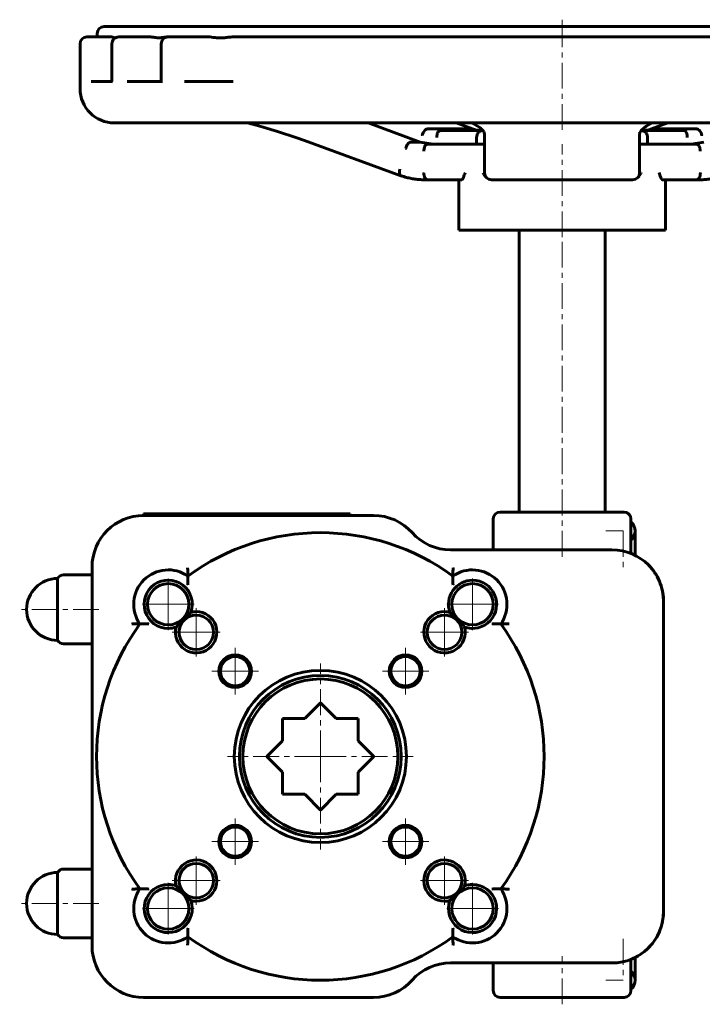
# Model space of a CAD drawing. Header units: millimetres. Extents: x -150 to 148, y -143 to 143.
# Tile 1 of 2: x -150 to 48, y -143 to 143. Entities that reach past the tile are written whole.
import ezdxf

# ---------------------------------------------------------------- set-up
doc = ezdxf.new("R2010")
doc.units = ezdxf.units.MM
doc.linetypes.add('K5LT_AXLED', pattern=[12, 7.5, -1.5, 1.5, -1.5])
doc.linetypes.add('K5LT_BASIC', pattern=[0])
doc.layers.add('Системный слой (1)', color=7, linetype='Continuous', true_color=0x6c6c6c)

# ---------------------------------------------------------------- blocks, each defined once
blk = doc.blocks.new('U1')
at = {"layer": 'Системный слой (1)', "color": 143, "linetype": 'K5LT_BASIC', "lineweight": 60, "true_color": 0x33acca}
for p, q in [((43.18, 110.82), (43.17, 110.82)), ((43.17, 110.82), (43.17, 110.82)), ((43.19, 110.82), (43.18, 110.82)), ((43.31, 110.79), (43.19, 110.82)), ((43.43, 110.74), (43.31, 110.79)), ((43.49, 110.71), (43.43, 110.74)), ((43.52, 110.69), (43.49, 110.71)), ((43.53, 110.68), (43.52, 110.69)), ((43.54, 110.67), (43.53, 110.68)), ((43.66, 110.54), (43.54, 110.67)), ((43.77, 110.4), (43.66, 110.54)), ((43.81, 110.32), (43.77, 110.4)), ((43.84, 110.28), (43.81, 110.32)), ((43.85, 110.26), (43.84, 110.28)), ((43.85, 110.25), (43.85, 110.26)), ((43.94, 110.04), (43.85, 110.25)), ((44.01, 109.82), (43.94, 110.04)), ((44.04, 109.71), (44.01, 109.82)), ((44.05, 109.65), (44.04, 109.71)), ((44.06, 109.62), (44.05, 109.65)), ((44.06, 109.61), (44.06, 109.62)), ((44.1, 109.36), (44.06, 109.61)), ((44.12, 109.1), (44.1, 109.36)), ((44.13, 108.96), (44.12, 109.1)), ((44.13, 108.9), (44.13, 108.96)), ((44.13, 108.86), (44.13, 108.9)), ((44.13, 108.84), (44.13, 108.86)), ((44.13, 108.82), (44.13, 108.84)), ((44.13, 108.84), (44.13, 108.84))]:
    blk.add_line(p, q, dxfattribs=at)
blk = doc.blocks.new('U2')
at = {"layer": 'Системный слой (1)', "color": 143, "linetype": 'K5LT_BASIC', "lineweight": 60, "true_color": 0x33acca}
for p, q in [((-17.06, 108.82), (-16.94, 109.51)), ((-16.94, 109.52), (-16.93, 109.55)), ((-16.94, 109.51), (-16.94, 109.52)), ((-16.93, 109.55), (-16.91, 109.6)), ((-16.91, 109.6), (-16.86, 109.7)), ((-16.86, 109.7), (-16.76, 109.9)), ((-16.76, 109.9), (-16.6, 110.12)), ((-16.6, 110.12), (-16.59, 110.13)), ((-16.59, 110.13), (-16.58, 110.15)), ((-16.58, 110.15), (-16.54, 110.2)), ((-16.54, 110.2), (-16.46, 110.28)), ((-16.46, 110.28), (-16.28, 110.43)), ((-16.28, 110.43), (-16.04, 110.59)), ((-16.04, 110.59), (-16.03, 110.6)), ((-16.03, 110.6), (-16.01, 110.61)), ((-16.01, 110.61), (-15.97, 110.63)), ((-15.97, 110.63), (-15.88, 110.67)), ((-15.88, 110.67), (-15.7, 110.74)), ((-15.7, 110.74), (-15.62, 110.76)), ((-15.62, 110.76), (-15.61, 110.76)), ((-15.61, 110.76), (-15.59, 110.77)), ((-15.59, 110.77), (-15.56, 110.77)), ((-15.56, 110.77), (-15.49, 110.79)), ((-15.49, 110.79), (-15.35, 110.81)), ((-15.35, 110.81), (-15.22, 110.82))]:
    blk.add_line(p, q, dxfattribs=at)
blk = doc.blocks.new('U3')
at = {"layer": 'Системный слой (1)', "color": 143, "linetype": 'K5LT_BASIC', "lineweight": 60, "true_color": 0x33acca}
for p, q in [((46.93, 106.82), (46.92, 106.82)), ((46.92, 106.82), (46.92, 106.82)), ((46.94, 106.82), (46.93, 106.82)), ((47.06, 106.79), (46.94, 106.82)), ((47.18, 106.74), (47.06, 106.79)), ((47.24, 106.71), (47.18, 106.74)), ((47.27, 106.69), (47.24, 106.71)), ((47.28, 106.68), (47.27, 106.69)), ((47.29, 106.67), (47.28, 106.68)), ((47.42, 106.54), (47.29, 106.67)), ((47.52, 106.4), (47.42, 106.54)), ((47.57, 106.32), (47.52, 106.4)), ((47.59, 106.28), (47.57, 106.32)), ((47.6, 106.26), (47.59, 106.28)), ((47.61, 106.25), (47.6, 106.26)), ((47.7, 106.04), (47.61, 106.25)), ((47.76, 105.82), (47.7, 106.04)), ((47.79, 105.71), (47.76, 105.82)), ((47.81, 105.65), (47.79, 105.71)), ((47.81, 105.62), (47.81, 105.65)), ((47.81, 105.61), (47.81, 105.62)), ((47.85, 105.36), (47.81, 105.61)), ((47.88, 105.1), (47.85, 105.36)), ((47.88, 104.96), (47.88, 105.1)), ((47.88, 104.9), (47.88, 104.96)), ((47.88, 104.86), (47.88, 104.9)), ((47.88, 104.84), (47.88, 104.86)), ((47.88, 104.82), (47.88, 104.84)), ((47.88, 104.84), (47.88, 104.84))]:
    blk.add_line(p, q, dxfattribs=at)
blk = doc.blocks.new('U4')
at = {"layer": 'Системный слой (1)', "color": 143, "linetype": 'K5LT_BASIC', "lineweight": 60, "true_color": 0x33acca}
for p, q in [((-15.08, 98.31), (-15.2, 98.5)), ((-15.2, 98.5), (-15.2, 98.5)), ((-14.92, 98.05), (-15.08, 98.31)), ((-14.77, 97.84), (-14.92, 98.05)), ((-14.63, 97.65), (-14.77, 97.84)), ((-14.46, 97.43), (-14.63, 97.65)), ((-14.37, 97.31), (-14.46, 97.43)), ((-14.32, 97.26), (-14.37, 97.31)), ((-14.29, 97.23), (-14.32, 97.26)), ((-14.28, 97.22), (-14.29, 97.23)), ((-14.23, 97.17), (-14.28, 97.22))]:
    blk.add_line(p, q, dxfattribs=at)
blk = doc.blocks.new('U5')
at = {"layer": 'Системный слой (1)', "color": 143, "linetype": 'K5LT_BASIC', "lineweight": 60, "true_color": 0x33acca}
for p, q in [((29.97, 97.4), (29.79, 97.21)), ((30.12, 97.59), (29.97, 97.4)), ((30.27, 97.8), (30.12, 97.59)), ((30.48, 98.1), (30.27, 97.8)), ((30.61, 98.31), (30.48, 98.1)), ((30.68, 98.41), (30.61, 98.31)), ((30.7, 98.46), (30.68, 98.41)), ((30.72, 98.48), (30.7, 98.46)), ((30.73, 98.5), (30.72, 98.49)), ((30.72, 98.49), (30.72, 98.48)), ((29.78, 97.19), (29.76, 97.17)), ((29.79, 97.21), (29.78, 97.19))]:
    blk.add_line(p, q, dxfattribs=at)
blk = doc.blocks.new('U6')
at = {"layer": 'Системный слой (1)', "color": 143, "linetype": 'K5LT_BASIC', "lineweight": 60, "true_color": 0x33acca}
for p, q in [((-39.47, 99.03), (-39.49, 98.79)), ((-39.49, 98.79), (-39.49, 98.78)), ((-39.49, 98.78), (-39.49, 98.75)), ((-39.49, 98.75), (-39.49, 98.69)), ((-39.49, 98.69), (-39.49, 98.58)), ((-39.49, 98.58), (-39.47, 98.38)), ((-39.43, 99.28), (-39.47, 99.03)), ((-39.47, 98.38), (-39.43, 98.18)), ((-39.4, 99.41), (-39.43, 99.28)), ((-39.43, 98.18), (-39.42, 98.17)), ((-39.42, 98.17), (-39.42, 98.15)), ((-39.42, 98.15), (-39.41, 98.11)), ((-39.41, 98.11), (-39.38, 98.03)), ((-39.39, 99.47), (-39.4, 99.41)), ((-39.38, 99.5), (-39.39, 99.47)), ((-39.37, 99.52), (-39.38, 99.5)), ((-39.38, 98.03), (-39.31, 97.9)), ((-39.37, 99.55), (-39.37, 99.53)), ((-39.37, 99.53), (-39.37, 99.52)), ((-39.31, 97.9), (-39.21, 97.78)), ((-39.21, 97.78), (-39.21, 97.77)), ((-39.21, 97.77), (-39.2, 97.76)), ((-39.2, 97.76), (-39.18, 97.75)), ((-39.18, 97.75), (-39.14, 97.72)), ((-39.14, 97.72), (-39.06, 97.67)), ((-39.06, 97.67), (-39.04, 97.66)), ((-39.04, 97.66), (-39.02, 97.66))]:
    blk.add_line(p, q, dxfattribs=at)
blk = doc.blocks.new('U7')
at = {"layer": 'Системный слой (1)', "color": 143, "linetype": 'K5LT_BASIC', "lineweight": 60, "true_color": 0x33acca}
for p, q in [((-18.41, 113), (-16.12, 111.65)), ((-16.12, 111.65), (-14.97, 110.48)), ((-14.97, 110.48), (-14.74, 109.78)), ((-14.74, 109.78), (-14.74, 109.78))]:
    blk.add_line(p, q, dxfattribs=at)
blk = doc.blocks.new('U8')
at = {"layer": 'Системный слой (1)', "color": 143, "linetype": 'K5LT_BASIC', "lineweight": 60, "true_color": 0x33acca}
for p, q in [((-83.43, 113), (-83.33, 112.97)), ((-83.33, 112.97), (-83.28, 112.96)), ((-83.28, 112.96), (-83.26, 112.95)), ((-83.26, 112.95), (-83.25, 112.95)), ((-83.25, 112.95), (-83.22, 112.94)), ((-83.22, 112.94), (-83.2, 112.94)), ((-83.2, 112.94), (-83.18, 112.93)), ((-83.18, 112.93), (-83.15, 112.93)), ((-83.15, 112.93), (-83.14, 112.92)), ((-83.14, 112.92), (-83.12, 112.92)), ((-83.12, 112.92), (-83.09, 112.91)), ((-83.09, 112.91), (-83.03, 112.89)), ((-83.03, 112.89), (-82.9, 112.86)), ((-82.9, 112.86), (-82.64, 112.79)), ((-82.64, 112.79), (-82.12, 112.65)), ((-82.12, 112.65), (-81.08, 112.37)), ((-81.08, 112.37), (-79.01, 111.79)), ((-79.01, 111.79), (-74.92, 110.57)), ((-74.92, 110.57), (-69.54, 108.81)), ((-69.54, 108.81), (-67, 107.9))]:
    blk.add_line(p, q, dxfattribs=at)
blk = doc.blocks.new('U9')
at = {"layer": 'Системный слой (1)', "color": 143, "linetype": 'K5LT_BASIC', "lineweight": 60, "true_color": 0x33acca}
for p, q in [((-123.08, 138), (-122.82, 137.96)), ((-122.82, 137.96), (-122.81, 137.96)), ((-122.81, 137.96), (-122.8, 137.96)), ((-122.8, 137.96), (-122.78, 137.95)), ((-122.78, 137.95), (-122.74, 137.94)), ((-122.74, 137.94), (-122.66, 137.92)), ((-122.66, 137.92), (-122.49, 137.86)), ((-122.49, 137.86), (-122.4, 137.82)), ((-122.4, 137.82), (-122.32, 137.79)), ((-122.32, 137.79), (-122.24, 137.77)), ((-122.24, 137.77), (-122.14, 137.73)), ((-122.14, 137.73), (-122.05, 137.7)), ((-122.05, 137.7), (-122.05, 137.7)), ((-122.05, 137.7), (-122.04, 137.7)), ((-122.04, 137.7), (-122.04, 137.7)), ((-122.04, 137.7), (-122.04, 137.7)), ((-122.04, 137.7), (-122.04, 137.7))]:
    blk.add_line(p, q, dxfattribs=at)
blk = doc.blocks.new('U10')
at = {"layer": 'Системный слой (1)', "color": 143, "linetype": 'K5LT_BASIC', "lineweight": 60, "true_color": 0x33acca}
for p, q in [((-17.43, 111.04), (-18.23, 111.26)), ((-16.61, 110.9), (-17.43, 111.04)), ((-15.79, 110.82), (-16.61, 110.9))]:
    blk.add_line(p, q, dxfattribs=at)
blk = doc.blocks.new('U11')
at = {"layer": 'Системный слой (1)', "color": 143, "linetype": 'K5LT_BASIC', "lineweight": 60, "true_color": 0x33acca}
for p, q in [((32.14, 110.9), (31.32, 110.82)), ((32.96, 111.04), (32.14, 110.9)), ((33.76, 111.26), (32.96, 111.04))]:
    blk.add_line(p, q, dxfattribs=at)
blk = doc.blocks.new('U12')
at = {"layer": 'Системный слой (1)', "color": 143, "linetype": 'K5LT_BASIC', "lineweight": 60, "true_color": 0x33acca}
for p, q in [((30.75, 110.82), (31.16, 110.76)), ((31.16, 110.76), (31.17, 110.75)), ((31.17, 110.75), (31.18, 110.75)), ((31.18, 110.75), (31.22, 110.74)), ((31.22, 110.74), (31.29, 110.72)), ((31.29, 110.72), (31.42, 110.67)), ((31.42, 110.67), (31.58, 110.59)), ((31.58, 110.59), (31.59, 110.58)), ((31.59, 110.58), (31.61, 110.57)), ((31.61, 110.57), (31.66, 110.54)), ((31.66, 110.54), (31.74, 110.49)), ((31.74, 110.49), (31.89, 110.37)), ((31.89, 110.37), (32.14, 110.11)), ((32.14, 110.11), (32.15, 110.1)), ((32.15, 110.1), (32.17, 110.07)), ((32.17, 110.07), (32.2, 110.03)), ((32.2, 110.03), (32.27, 109.93)), ((32.27, 109.93), (32.39, 109.71)), ((32.39, 109.71), (32.47, 109.49)), ((32.47, 109.49), (32.48, 109.48)), ((32.48, 109.48), (32.49, 109.45)), ((32.49, 109.45), (32.5, 109.4)), ((32.5, 109.4), (32.53, 109.28)), ((32.53, 109.28), (32.57, 109.05)), ((32.57, 109.05), (32.58, 108.82))]:
    blk.add_line(p, q, dxfattribs=at)
blk = doc.blocks.new('U13')
at = {"layer": 'Системный слой (1)', "color": 143, "linetype": 'K5LT_BASIC', "lineweight": 60, "true_color": 0x33acca}
for p, q in [((-32.23, 105.85), (-32.29, 105.59)), ((-32.16, 106.06), (-32.23, 105.85)), ((-32.12, 106.15), (-32.16, 106.06)), ((-32.1, 106.2), (-32.12, 106.15)), ((-32.09, 106.22), (-32.1, 106.2)), ((-32.08, 106.23), (-32.09, 106.22)), ((-31.97, 106.43), (-32.08, 106.23)), ((-31.87, 106.56), (-31.97, 106.43)), ((-31.82, 106.62), (-31.87, 106.56)), ((-31.79, 106.65), (-31.82, 106.62)), ((-31.77, 106.66), (-31.79, 106.65)), ((-31.41, 106.82), (-31.77, 106.66)), ((-31.77, 106.66), (-31.77, 106.66)), ((-31.4, 106.82), (-31.41, 106.82)), ((-31.39, 106.82), (-31.4, 106.82)), ((-31.39, 106.82), (-31.39, 106.82)), ((-32.35, 105.11), (-32.36, 104.83)), ((-32.36, 104.83), (-32.36, 104.82)), ((-32.36, 104.82), (-32.36, 104.82)), ((-32.33, 105.36), (-32.35, 105.11)), ((-32.31, 105.49), (-32.33, 105.36)), ((-32.3, 105.55), (-32.31, 105.49)), ((-32.29, 105.58), (-32.3, 105.55)), ((-32.29, 105.59), (-32.29, 105.58))]:
    blk.add_line(p, q, dxfattribs=at)
blk = doc.blocks.new('U15')
at = {"layer": 'Системный слой (1)', "color": 143, "linetype": 'K5LT_BASIC', "lineweight": 60, "true_color": 0x33acca}
for q in [(-14.74, 109.78), (-14.74, 99.55)]:
    blk.add_line((-14.74, 109.78), q, dxfattribs=at)
blk = doc.blocks.new('U16')
at = {"layer": 'Системный слой (1)', "color": 143, "linetype": 'K5LT_BASIC', "lineweight": 60, "true_color": 0x33acca}
for p, q in [((-28.59, 109.11), (-28.6, 108.83)), ((-28.6, 108.83), (-28.6, 108.82)), ((-28.6, 108.82), (-28.6, 108.82)), ((-28.57, 109.36), (-28.59, 109.11)), ((-28.55, 109.49), (-28.57, 109.36)), ((-28.54, 109.55), (-28.55, 109.49)), ((-28.53, 109.59), (-28.54, 109.58)), ((-28.54, 109.58), (-28.54, 109.55)), ((-28.47, 109.85), (-28.53, 109.59)), ((-28.41, 110.06), (-28.47, 109.85)), ((-28.37, 110.15), (-28.41, 110.06)), ((-28.35, 110.2), (-28.37, 110.15)), ((-28.34, 110.22), (-28.35, 110.2)), ((-28.33, 110.23), (-28.34, 110.22)), ((-28.22, 110.43), (-28.33, 110.23)), ((-28.12, 110.56), (-28.22, 110.43)), ((-28.06, 110.62), (-28.12, 110.56)), ((-28.04, 110.65), (-28.06, 110.62)), ((-28.02, 110.66), (-28.04, 110.65)), ((-27.66, 110.82), (-28.02, 110.66)), ((-28.02, 110.66), (-28.02, 110.66)), ((-27.65, 110.82), (-27.66, 110.82)), ((-27.66, 110.82), (-27.66, 110.82)), ((-27.64, 110.82), (-27.65, 110.82))]:
    blk.add_line(p, q, dxfattribs=at)
blk = doc.blocks.new('U17')
at = {"layer": 'Системный слой (1)', "color": 143, "linetype": 'K5LT_BASIC', "lineweight": 60, "true_color": 0x33acca}
for p, q in [((30.71, 110.77), (32.17, 112.03)), ((32.17, 112.03), (33.93, 113)), ((30.26, 109.81), (30.27, 109.83)), ((30.26, 109.8), (30.26, 109.81)), ((30.26, 109.79), (30.26, 109.8)), ((30.26, 109.78), (30.26, 109.79)), ((30.26, 109.79), (30.26, 109.79)), ((30.26, 109.78), (30.26, 109.78)), ((30.27, 109.87), (30.28, 109.96)), ((30.27, 109.83), (30.27, 109.87)), ((30.28, 109.96), (30.35, 110.17)), ((30.35, 110.17), (30.71, 110.77))]:
    blk.add_line(p, q, dxfattribs=at)
blk = doc.blocks.new('U19')
at = {"layer": 'Системный слой (1)', "color": 143, "linetype": 'K5LT_BASIC', "lineweight": 60, "true_color": 0x33acca}
for start, end in [(67.5743, 68.3722), (17.6178, 29.1332), (0, 9.1867)]:
    blk.add_arc((22.24, -26), 15, start, end, dxfattribs=at)
blk = doc.blocks.new('U20')
at = {"layer": 'Системный слой (1)', "color": 143, "linetype": 'K5LT_BASIC', "lineweight": 60, "true_color": 0x33acca}
for p, q in [((-10.24, -141), (7.76, -141)), ((7.76, -141), (25.76, -141))]:
    blk.add_line(p, q, dxfattribs=at)
blk = doc.blocks.new('U21')
at = {"layer": 'Системный слой (1)', "color": 30, "linetype": 'K5LT_AXLED', "lineweight": 18, "true_color": 0xff8000}
for q in [(-106.63, -107.19), (-114.63, -115.19), (-98.63, -115.19), (-106.63, -123.19)]:
    blk.add_line((-106.63, -115.19), q, dxfattribs=at)
blk = doc.blocks.new('U22')
at = {"layer": 'Системный слой (1)', "color": 30, "linetype": 'K5LT_AXLED', "lineweight": 18, "true_color": 0xff8000}
for q in [(-106.63, -18.81), (-114.63, -26.81), (-98.63, -26.81), (-106.63, -34.81)]:
    blk.add_line((-106.63, -26.81), q, dxfattribs=at)
blk = doc.blocks.new('U23')
at = {"layer": 'Системный слой (1)', "color": 30, "linetype": 'K5LT_AXLED', "lineweight": 18, "true_color": 0xff8000}
for q in [(-98.5, -100.06), (-105.5, -107.06), (-91.5, -107.06), (-98.5, -114.06)]:
    blk.add_line((-98.5, -107.06), q, dxfattribs=at)
blk = doc.blocks.new('U24')
at = {"layer": 'Системный слой (1)', "color": 30, "linetype": 'K5LT_AXLED', "lineweight": 18, "true_color": 0xff8000}
for q in [(-98.5, -27.94), (-105.5, -34.94), (-91.5, -34.94), (-98.5, -41.94)]:
    blk.add_line((-98.5, -34.94), q, dxfattribs=at)
blk = doc.blocks.new('U25')
at = {"layer": 'Системный слой (1)', "color": 30, "linetype": 'K5LT_AXLED', "lineweight": 18, "true_color": 0xff8000}
for q in [(-87.19, -89), (-93.94, -95.75), (-80.44, -95.75), (-87.19, -102.5)]:
    blk.add_line((-87.19, -95.75), q, dxfattribs=at)
blk = doc.blocks.new('U26')
at = {"layer": 'Системный слой (1)', "color": 30, "linetype": 'K5LT_AXLED', "lineweight": 18, "true_color": 0xff8000}
for q in [(-87.19, -39.5), (-93.94, -46.25), (-80.44, -46.25), (-87.19, -53)]:
    blk.add_line((-87.19, -46.25), q, dxfattribs=at)
blk = doc.blocks.new('U27')
at = {"layer": 'Системный слой (1)', "color": 30, "linetype": 'K5LT_AXLED', "lineweight": 18, "true_color": 0xff8000}
for q in [(-62.44, -44), (-89.44, -71), (-35.44, -71), (-62.44, -98)]:
    blk.add_line((-62.44, -71), q, dxfattribs=at)
blk = doc.blocks.new('U28')
at = {"layer": 'Системный слой (1)', "color": 30, "linetype": 'K5LT_AXLED', "lineweight": 18, "true_color": 0xff8000}
for q in [(-37.69, -89), (-44.44, -95.75), (-30.94, -95.75), (-37.69, -102.5)]:
    blk.add_line((-37.69, -95.75), q, dxfattribs=at)
blk = doc.blocks.new('U29')
at = {"layer": 'Системный слой (1)', "color": 30, "linetype": 'K5LT_AXLED', "lineweight": 18, "true_color": 0xff8000}
for q in [(-37.69, -39.5), (-44.44, -46.25), (-30.94, -46.25), (-37.69, -53)]:
    blk.add_line((-37.69, -46.25), q, dxfattribs=at)
blk = doc.blocks.new('U30')
at = {"layer": 'Системный слой (1)', "color": 30, "linetype": 'K5LT_AXLED', "lineweight": 18, "true_color": 0xff8000}
for q in [(-26.38, -100.06), (-33.38, -107.06), (-19.38, -107.06), (-26.38, -114.06)]:
    blk.add_line((-26.38, -107.06), q, dxfattribs=at)
blk = doc.blocks.new('U31')
at = {"layer": 'Системный слой (1)', "color": 30, "linetype": 'K5LT_AXLED', "lineweight": 18, "true_color": 0xff8000}
for q in [(-26.38, -27.94), (-33.38, -34.94), (-19.38, -34.94), (-26.38, -41.94)]:
    blk.add_line((-26.38, -34.94), q, dxfattribs=at)
blk = doc.blocks.new('U32')
at = {"layer": 'Системный слой (1)', "color": 30, "linetype": 'K5LT_AXLED', "lineweight": 18, "true_color": 0xff8000}
for q in [(-18.24, -107.19), (-26.24, -115.19), (-10.24, -115.19), (-18.24, -123.19)]:
    blk.add_line((-18.24, -115.19), q, dxfattribs=at)
blk = doc.blocks.new('U33')
at = {"layer": 'Системный слой (1)', "color": 30, "linetype": 'K5LT_AXLED', "lineweight": 18, "true_color": 0xff8000}
for q in [(-18.24, -18.81), (-26.24, -26.81), (-10.24, -26.81), (-18.24, -34.81)]:
    blk.add_line((-18.24, -26.81), q, dxfattribs=at)

msp = doc.modelspace()

# ---------------------------------------------------------------- linework, layer by layer
at = {"layer": 'Системный слой (1)', "color": 30, "linetype": 'K5LT_AXLED', "lineweight": 18, "true_color": 0xff8000}
for p, q in [((7.76, 136), (7.76, 143)), ((7.76, 111), (7.76, 138)), ((7.76, 79.82), (7.76, 106.82)), ((7.76, -13), (7.76, 83.82)), ((20.5, -5.5), (25.46, -5.5)), ((25.46, -5.5), (25.46, -17.5)), ((-126.76, -28.29), (-149.76, -28.29)), ((-126.76, -113.71), (-149.76, -113.71)), ((25.46, -124), (25.46, -136)), ((7.76, -143), (7.76, -129)), ((25.46, -136), (20.5, -136))]:
    msp.add_line(p, q, dxfattribs=at)
at = {"layer": 'Системный слой (1)', "color": 143, "linetype": 'K5LT_BASIC', "lineweight": 60, "true_color": 0x33acca}
for p, q in [((140.76, 141), (-125.24, 141)), ((-104.43, 141), (-104.29, 141)), ((-104.29, 141), (-102.93, 141)), ((-102.93, 141), (-101.72, 141)), ((-99.66, 141), (-99.63, 141)), ((-127.05, 138), (-130.24, 138)), ((-127.24, 138), (-127.24, 139)), ((-123.08, 138), (-127.05, 138)), ((-116.72, 138), (-120.99, 138)), ((-111.92, 138), (-116.72, 138)), ((-106.67, 138), (-106.74, 138)), ((-100.34, 138), (-106.67, 138)), ((-95.09, 138), (-100.34, 138)), ((-86.44, 138), (-87.68, 138)), ((100.71, 138), (-86.44, 138)), ((-132.24, 123), (-132.24, 136)), ((-122.99, 136), (-122.99, 125)), ((-108.67, 136), (-108.67, 125)), ((-122.85, 125), (-129, 125)), ((-108.33, 125), (-118.53, 125)), ((-87.8, 125), (-101.91, 125)), ((-122.24, 113), (137.76, 113)), ((-33.42, 107.46), (-48.54, 113)), ((-18.22, 111.25), (-23, 113)), ((33.75, 111.25), (38.52, 113)), ((-31.37, 111.28), (-18.37, 111.28)), ((-15.22, 110.82), (-27.64, 110.82)), ((-17.06, 106.82), (-17.06, 108.82)), ((30.26, 99.55), (30.26, 109.78)), ((43.17, 110.82), (30.75, 110.82)), ((32.58, 108.82), (32.58, 106.82)), ((33.9, 111.28), (46.9, 111.28)), ((-39.04, 97.66), (-67, 107.9)), ((-36.17, 107.46), (-33.42, 107.46)), ((-29.8, 106.82), (-33.42, 107.46)), ((-20.31, 106.82), (-31.39, 106.82)), ((-18.55, 106.82), (-20.31, 106.82)), ((-14.74, 106.82), (-18.55, 106.82)), ((34.08, 106.82), (30.26, 106.82)), ((35.84, 106.82), (34.08, 106.82)), ((46.92, 106.82), (35.84, 106.82)), ((45.33, 106.82), (48.95, 107.46)), ((-14.74, 104.82), (-14.74, 104.8)), ((-14.74, 99.55), (-14.74, 98.5)), ((30.26, 98.5), (30.26, 99.55)), ((-31.97, 96.5), (-22.24, 96.5)), ((-31.39, 96.5), (-21.45, 96.5)), ((-22.24, 81.82), (-22.24, 96.5)), ((28.26, 96.5), (-12.74, 96.5)), ((36.98, 96.5), (46.92, 96.5)), ((37.76, 81.82), (37.76, 96.5)), ((37.76, 96.5), (47.5, 96.5)), ((-22.24, 81.82), (37.76, 81.82)), ((-4.74, 0), (-4.74, 81.82)), ((-4.74, 81.82), (20.26, 81.82)), ((20.26, 0), (20.26, 81.82)), ((-113.76, -0.5), (-53.76, -0.5)), ((-113.76, -1), (-113.76, -0.5)), ((-46.98, -1), (-113.76, -1)), ((-53.76, -1), (-53.76, -0.5)), ((-12.24, -11), (-12.24, -2)), ((25.76, 0), (-10.24, 0)), ((27.76, -12.06), (27.76, -2)), ((28.96, -5.5), (28.96, -12.59)), ((7.76, -11), (-24.62, -11)), ((22.24, -11), (7.76, -11)), ((-128.76, -16), (-128.76, -126)), ((-138.76, -19.29), (-138.76, -37.29)), ((-128.76, -18.29), (-137.03, -18.29)), ((37.24, -116), (37.24, -26)), ((-128.76, -38.29), (-137.03, -38.29)), ((-62.44, -55.44), (-66.99, -60)), ((-57.88, -60), (-62.44, -55.44)), ((-73.44, -60), (-73.44, -66.44)), ((-66.99, -60), (-73.44, -60)), ((-51.44, -60), (-57.88, -60)), ((-51.44, -66.44), (-51.44, -60)), ((-73.44, -66.44), (-77.99, -71)), ((-46.88, -71), (-51.44, -66.44)), ((-77.99, -71), (-73.44, -75.56)), ((-51.44, -75.56), (-46.88, -71)), ((-73.44, -75.56), (-73.44, -82)), ((-51.44, -82), (-51.44, -75.56)), ((-73.44, -82), (-66.99, -82)), ((-66.99, -82), (-62.44, -86.56)), ((-62.44, -86.56), (-57.88, -82)), ((-57.88, -82), (-51.44, -82)), ((-138.76, -104.71), (-138.76, -122.71)), ((-128.76, -103.71), (-137.03, -103.71)), ((-128.76, -123.71), (-137.03, -123.71)), ((-24.62, -131), (7.76, -131)), ((-12.24, -139), (-12.24, -131)), ((7.76, -131), (22.24, -131)), ((27.76, -139), (27.76, -129.94)), ((28.96, -129.41), (28.96, -136)), ((-113.76, -141), (-46.98, -141)), ((-1.29, -141), (7.76, -141))]:
    msp.add_line(p, q, dxfattribs=at)
for centre, radius in [((-98.5, -34.94), 5), ((-26.38, -34.94), 5), ((-87.19, -46.25), 4.75), ((-87.19, -46.25), 4.25), ((-37.69, -46.25), 4.75), ((-37.69, -46.25), 4.25), ((-62.44, -71), 25), ((-62.44, -71), 22.5), ((-87.19, -95.75), 4.75), ((-87.19, -95.75), 4.25), ((-37.69, -95.75), 4.75), ((-37.69, -95.75), 4.25), ((-106.63, -115.19), 6)]:
    msp.add_circle(centre, radius, dxfattribs=at)
for centre, radius, start, end in [((-125.24, 139), 2, 90, 180), ((-130.24, 136), 2, 90, 180), ((-120.99, 136), 2, 90, 180.0031), ((-106.67, 136), 2, 90, 180), ((-122.24, 123), 10, 180, 270), ((-12.74, 98.5), 2, 180, 270), ((28.26, 98.5), 2, 270, 0), ((-113.76, -16), 15, 90, 180), ((-46.98, -16), 15, 41.8103, 90), ((-10.24, -2), 2, 90, 180), ((25.76, -2), 2, 0, 90), ((25.46, -5.5), 3.5, 0, 48.9073), ((25.46, -5.5), 3.5, 311.0927, 0), ((-62.44, -71), 65, 53.7122, 126.2878), ((-24.62, 4), 15, 221.8103, 270), ((22.24, -26), 15, 0, 90), ((-106.63, -26.81), 10, 55.0787, 214.9213), ((-18.24, -26.81), 10, 325.0787, 124.9213), ((-138.76, -28.29), 9, 90, 180), ((-137.03, -20.29), 2, 90, 150), ((-106.63, -26.81), 7, 340.5547, 270), ((-18.24, -26.81), 7, 90, 199.4453), ((-18.24, -26.81), 7, 250.5547, 90), ((-106.63, -26.81), 6, 90, 270), ((-106.63, -26.81), 6, 270, 90), ((-18.24, -26.81), 6, 90, 0), ((-18.24, -26.81), 6, 0, 90), ((-138.76, -28.29), 9, 180, 270), ((-98.5, -34.94), 6, 165.2164, 90), ((-98.5, -34.94), 6, 90, 104.7836), ((-26.38, -34.94), 6, 90, 14.7836), ((-26.38, -34.94), 6, 75.2164, 90), ((-62.44, -71), 65, 143.7122, 216.2878), ((-106.63, -26.81), 7, 270, 289.4453), ((-62.44, -71), 65, 323.7122, 36.2878), ((-137.03, -36.29), 2, 210, 270), ((-62.44, -71), 23.5, 270, 180), ((-62.44, -71), 23.5, 180, 270), ((-98.5, -107.06), 6, 270, 194.7836), ((-98.5, -107.06), 5, 90, 270), ((-98.5, -107.06), 5, 270, 90), ((-26.38, -107.06), 6, 345.2164, 270), ((-26.38, -107.06), 5, 90, 270), ((-26.38, -107.06), 5, 270, 90), ((-138.76, -113.71), 9, 90, 180), ((-137.03, -105.71), 2, 90, 150), ((-106.63, -115.19), 7, 90, 19.4453), ((-106.63, -115.19), 7, 70.5547, 90), ((-18.24, -115.19), 7, 160.5547, 90), ((-18.24, -115.19), 7, 90, 109.4453), ((-106.63, -115.19), 10, 145.0787, 304.9213), ((-18.24, -115.19), 6, 90, 270), ((-18.24, -115.19), 10, 235.0787, 34.9213), ((-18.24, -115.19), 6, 270, 90), ((-138.76, -113.71), 9, 180, 270), ((-98.5, -107.06), 6, 255.2164, 270), ((-26.38, -107.06), 6, 270, 284.7836), ((22.24, -116), 15, 270, 0), ((22.24, -116), 15, 291.6278, 0), ((-137.03, -121.71), 2, 210, 270), ((-62.44, -71), 65, 233.7122, 306.2878), ((-113.76, -126), 15, 180, 270), ((-24.62, -146), 15, 90, 138.1897), ((25.46, -136), 3.5, 0, 48.9073), ((-46.98, -126), 15, 270, 318.1897), ((25.46, -136), 3.5, 311.0927, 0), ((-10.24, -139), 2, 180, 270), ((25.76, -139), 2, 270, 0)]:
    msp.add_arc(centre, radius, start, end, dxfattribs=at)
for centre, major_axis, ratio, start_param, end_param in [((-12.74, 109.78), (2, 0), 0.953204, 3.141593, 3.141696), ((28.26, 109.78), (2, 0), 0.953204, 6.283172, 6.283185), ((-66.31, 109.78), (-0.69, -1.88), 0.476602, 0, 0.000786)]:
    msp.add_ellipse(centre, major_axis=major_axis, ratio=ratio, start_param=start_param, end_param=end_param, dxfattribs=at)
for points, knots in [([(-111.92, 138), (-111.75, 138), (-111.58, 137.99), (-111.03, 137.92), (-110.65, 137.85), (-110, 137.77), (-109.76, 137.75), (-109.29, 137.74), (-109.07, 137.75), (-108.5, 137.8), (-108.15, 137.86), (-107.47, 137.95), (-107.1, 138), (-106.74, 138)], [0.3924681, 0.3924681, 0.3924681, 0.3924681, 0.4557477, 0.4557477, 0.5946185, 0.5946185, 0.6758134, 0.6758134, 0.7512889, 0.7512889, 0.8622376, 0.8622376, 0.9804477, 0.9804477, 0.9804477, 0.9804477]), ([(-95.09, 138), (-94.43, 138), (-93.72, 137.89), (-92.71, 137.76), (-92.42, 137.73), (-91.96, 137.7), (-91.8, 137.7), (-91.5, 137.69), (-91.36, 137.69), (-91.04, 137.7), (-90.87, 137.71), (-90.33, 137.75), (-89.97, 137.79), (-89.09, 137.9), (-88.59, 137.96), (-87.95, 138), (-87.82, 138), (-87.68, 138)], [1.6050964, 1.6050964, 1.6050964, 1.6050964, 1.8665415, 1.8665415, 1.9726515, 1.9726515, 2.0283785, 2.0283785, 2.0748586, 2.0748586, 2.1308945, 2.1308945, 2.2445984, 2.2445984, 2.3966114, 2.3966114, 2.4341935, 2.4341935, 2.4341935, 2.4341935]), ([(-31.37, 111.28), (-31.5, 111.28), (-31.65, 111.23), (-31.93, 111.04), (-32.08, 110.9), (-32.35, 110.55), (-32.48, 110.34), (-32.7, 109.87), (-32.79, 109.62), (-32.86, 109.36), (-32.86, 109.36), (-32.86, 109.36)], [-0.3140451, -0.3140451, -0.3140451, -0.3140451, -0.2359359, -0.2359359, -0.1578149, -0.1578149, -0.0796713, -0.0796713, 0, 0, 0.0011521, 0.0011521, 0.0011521, 0.0011521]), ([(-27.66, 110.82), (-27.7, 110.81), (-27.74, 110.81), (-27.81, 110.81), (-27.85, 110.81), (-27.92, 110.8), (-27.96, 110.8), (-28.03, 110.8), (-28.07, 110.8), (-28.15, 110.8), (-28.18, 110.8), (-28.22, 110.8)], [0, 0, 0, 0, 1.2, 1.2, 2.4, 2.4, 3.6, 3.6, 4.8, 4.8, 6, 6, 6, 6]), ([(-18.23, 111.26), (-18.28, 111.27), (-18.32, 111.28), (-18.37, 111.28), (-18.37, 111.28), (-18.37, 111.28)], [-0.34336571, -0.34336571, -0.34336571, -0.34336571, -0.31530633, -0.31530633, -0.31385382, -0.31385382, -0.31385382, -0.31385382]), ([(43.19, 110.82), (43.23, 110.81), (43.27, 110.81), (43.34, 110.81), (43.38, 110.81), (43.45, 110.8), (43.49, 110.8), (43.56, 110.8), (43.6, 110.8), (43.67, 110.8), (43.71, 110.8), (43.75, 110.8)], [0, 0, 0, 0, 1.2, 1.2, 2.4, 2.4, 3.6, 3.6, 4.8, 4.8, 6, 6, 6, 6]), ([(48.39, 109.36), (48.39, 109.36), (48.39, 109.36), (48.32, 109.62), (48.23, 109.86), (48.02, 110.33), (47.89, 110.54), (47.62, 110.89), (47.47, 111.03), (47.18, 111.22), (47.04, 111.27), (46.91, 111.28), (46.91, 111.28), (46.9, 111.28)], [-0.6290369, -0.6290369, -0.6290369, -0.6290369, -0.6278848, -0.6278848, -0.5497183, -0.5497183, -0.4715601, -0.4715601, -0.3934227, -0.3934227, -0.3153063, -0.3153063, -0.3138538, -0.3138538, -0.3138538, -0.3138538]), ([(-36.17, 107.46), (-36.3, 107.46), (-36.44, 107.41), (-36.73, 107.22), (-36.88, 107.09), (-37.15, 106.74), (-37.28, 106.53), (-37.5, 106.06), (-37.6, 105.81), (-37.66, 105.55), (-37.66, 105.55), (-37.67, 105.55)], [-0.3140216, -0.3140216, -0.3140216, -0.3140216, -0.2359048, -0.2359048, -0.1577807, -0.1577807, -0.0796428, -0.0796428, 0, 0, 0.0011591, 0.0011591, 0.0011591, 0.0011591]), ([(-31.41, 106.82), (-31.45, 106.81), (-31.48, 106.81), (-31.56, 106.81), (-31.6, 106.81), (-31.67, 106.81), (-31.71, 106.81), (-31.78, 106.81), (-31.82, 106.8), (-31.89, 106.8), (-31.93, 106.8), (-31.97, 106.8)], [0, 0, 0, 0, 1.2, 1.2, 2.4, 2.4, 3.6, 3.6, 4.8, 4.8, 6, 6, 6, 6]), ([(46.94, 106.82), (46.97, 106.81), (47.01, 106.81), (47.09, 106.81), (47.12, 106.81), (47.2, 106.81), (47.24, 106.81), (47.31, 106.81), (47.35, 106.8), (47.42, 106.8), (47.46, 106.8), (47.5, 106.8)], [0, 0, 0, 0, 1.2, 1.2, 2.4, 2.4, 3.6, 3.6, 4.8, 4.8, 6, 6, 6, 6]), ([(-31.97, 96.5), (-31.98, 96.5), (-31.98, 96.5), (-32, 96.5), (-32.01, 96.5), (-32.03, 96.5), (-32.05, 96.5), (-32.1, 96.5), (-32.13, 96.5), (-32.22, 96.5), (-32.28, 96.5), (-32.46, 96.5), (-32.57, 96.5), (-32.9, 96.52), (-33.12, 96.53), (-33.76, 96.57), (-34.19, 96.61), (-35.09, 96.72), (-35.57, 96.79), (-36.51, 96.97), (-36.97, 97.07), (-37.97, 97.33), (-38.5, 97.48), (-39.02, 97.66)], [0, 0, 0, 0, 0.034979, 0.034979, 0.093278, 0.093278, 0.198217, 0.198217, 0.396433, 0.396433, 0.781207, 0.781207, 1.504101, 1.504101, 2.856587, 2.856587, 5.561558, 5.561558, 8.561558, 8.561558, 11.561558, 11.561558, 15, 15, 15, 15]), ([(-32.41, 98.5), (-32.41, 98.5), (-32.41, 98.5), (-32.4, 98.23), (-32.37, 97.97), (-32.27, 97.48), (-32.19, 97.26), (-32, 96.9), (-31.89, 96.75), (-31.65, 96.56), (-31.52, 96.5), (-31.39, 96.5)], [-0.0012031, -0.0012031, -0.0012031, -0.0012031, 0, 0, 0.0795793, 0.0795793, 0.1577119, 0.1577119, 0.2358387, 0.2358387, 0.3139628, 0.3139628, 0.3139628, 0.3139628]), ([(-20.43, 98.5), (-20.43, 98.5), (-20.43, 98.5), (-20.54, 98.17), (-20.71, 97.63), (-20.91, 97.14), (-20.94, 97.07), (-20.97, 97)], [-0.0006325, -0.0006325, -0.0006325, -0.0006325, 0, 0, 0.1371902, 0.1371902, 0.1589984, 0.1589984, 0.1589984, 0.1589984]), ([(36.5, 97), (36.47, 97.07), (36.44, 97.14), (36.24, 97.63), (36.07, 98.17), (35.96, 98.5), (35.96, 98.5), (35.96, 98.5)], [0.6645493, 0.6645493, 0.6645493, 0.6645493, 0.6863582, 0.6863582, 0.8235521, 0.8235521, 0.8241845, 0.8241845, 0.8241845, 0.8241845]), ([(46.92, 96.5), (47.05, 96.5), (47.18, 96.56), (47.42, 96.75), (47.53, 96.9), (47.72, 97.26), (47.79, 97.48), (47.9, 97.97), (47.93, 98.23), (47.94, 98.5), (47.94, 98.5), (47.94, 98.5)], [0, 0, 0, 0, 0.0781238, 0.0781238, 0.1562504, 0.1562504, 0.2343827, 0.2343827, 0.3139618, 0.3139618, 0.3151648, 0.3151648, 0.3151648, 0.3151648]), ([(54.55, 97.66), (54.24, 97.55), (53.92, 97.45), (53.14, 97.23), (52.68, 97.11), (51.74, 96.91), (51.27, 96.82), (50.32, 96.67), (49.85, 96.62), (48.9, 96.54), (48.42, 96.51), (47.8, 96.5), (47.65, 96.5), (47.5, 96.5), (47.5, 96.5), (47.5, 96.5)], [0, 0, 0, 0, 1.928731, 1.928731, 4.728731, 4.728731, 7.528731, 7.528731, 10.328731, 10.328731, 13.128731, 13.128731, 13.98912, 13.98912, 14, 14, 14, 14]), ([(-20.97, 97), (-21.01, 96.92), (-21.09, 96.79), (-21.19, 96.65), (-21.28, 96.57), (-21.37, 96.52), (-21.43, 96.5), (-21.45, 96.5)], [0, 0, 0, 0, 2.012553, 3.684576, 5.016874, 6.346023, 8, 8, 8, 8]), ([(36.98, 96.5), (36.96, 96.5), (36.91, 96.51), (36.84, 96.55), (36.77, 96.6), (36.71, 96.67), (36.63, 96.77), (36.56, 96.89), (36.52, 96.98), (36.5, 97)], [0, 0, 0, 0, 1.621764, 3.230568, 4.742502, 5.661001, 7.186945, 9.122606, 10, 10, 10, 10]), ([(-100.91, -18.61), (-100.91, -18.61), (-100.91, -18.59), (-100.91, -18.55), (-100.91, -18.51), (-100.91, -18.46), (-100.91, -18.35), (-100.91, -18.24), (-100.92, -18.08), (-100.92, -17.88), (-100.93, -17.58), (-100.95, -17.16), (-100.97, -16.69), (-100.99, -16.37), (-101, -16.21)], [0, 0, 0, 0, 1.381009, 1.844283, 2.308859, 3.271236, 3.829411, 5.189382, 5.991475, 6.887463, 8.799879, 10.820759, 12.877028, 15, 15, 15, 15]), ([(-23.97, -18.61), (-23.97, -18.61), (-23.97, -18.56), (-23.96, -18.4), (-23.96, -18.27), (-23.95, -17.91), (-23.95, -17.68), (-23.93, -17.24), (-23.92, -17.04), (-23.9, -16.63), (-23.89, -16.43), (-23.88, -16.21), (-23.88, -16.21), (-23.88, -16.21)], [-0.3462574, -0.3462574, -0.3462574, -0.3462574, -0.2816938, -0.2816938, -0.2106967, -0.2106967, -0.1248786, -0.1248786, -0.0627476, -0.0627476, 0, 0, 0.0007423, 0.0007423, 0.0007423, 0.0007423]), ([(35.72, -19.44), (35.6, -19.19), (35.47, -18.94), (35.31, -18.64), (35.27, -18.58), (35.07, -18.22), (34.88, -17.93), (34.5, -17.36), (34.3, -17.08), (33.89, -16.54), (33.67, -16.28), (33.22, -15.78), (32.98, -15.53), (32.74, -15.29)], [0, 0, 0, 0, 2.980898, 2.980898, 3.711838, 3.711838, 7.423676, 7.423676, 11.135514, 11.135514, 14.847352, 14.847352, 18.55919, 18.55919, 18.55919, 18.55919]), ([(-100.97, -21.16), (-100.97, -21.15), (-100.97, -21.15), (-100.95, -20.91), (-100.94, -20.67), (-100.92, -20.21), (-100.92, -19.99), (-100.91, -19.53), (-100.9, -19.3), (-100.9, -18.95), (-100.91, -18.82), (-100.91, -18.65), (-100.91, -18.61), (-100.91, -18.61)], [-0.7227206, -0.7227206, -0.7227206, -0.7227206, -0.7218971, -0.7218971, -0.6496238, -0.6496238, -0.5805504, -0.5805504, -0.4959565, -0.4959565, -0.4256289, -0.4256289, -0.3609486, -0.3609486, -0.3609486, -0.3609486]), ([(-23.91, -21.16), (-23.91, -21.15), (-23.91, -21.15), (-23.92, -20.91), (-23.94, -20.67), (-23.95, -20.21), (-23.96, -19.99), (-23.97, -19.53), (-23.97, -19.3), (-23.97, -18.95), (-23.97, -18.82), (-23.97, -18.65), (-23.97, -18.61), (-23.97, -18.61)], [-0.7227088, -0.7227088, -0.7227088, -0.7227088, -0.7218663, -0.7218663, -0.6495882, -0.6495882, -0.5809274, -0.5809274, -0.4960597, -0.4960597, -0.4256312, -0.4256312, -0.3609332, -0.3609332, -0.3609332, -0.3609332]), ([(37.21, -25.12), (37.2, -24.89), (37.18, -24.65), (37.15, -24.41), (37.15, -24.41), (37.15, -24.38), (37.15, -24.36), (37.14, -24.31), (37.14, -24.29), (37.13, -24.25), (37.13, -24.23), (37.13, -24.19), (37.12, -24.17), (37.12, -24.14), (37.12, -24.12), (37.11, -24.09), (37.11, -24.08), (37.11, -24.05), (37.11, -24.04), (37.1, -24.01), (37.1, -24), (37.1, -23.98), (37.1, -23.97), (37.09, -23.94), (37.09, -23.93), (37.09, -23.92), (37.09, -23.91), (37.09, -23.89), (37.09, -23.88), (37.08, -23.87), (37.08, -23.86), (37.08, -23.84), (37.08, -23.84), (37.08, -23.82), (37.08, -23.82), (37.07, -23.81), (37.07, -23.8), (37.07, -23.79), (37.07, -23.78), (37.07, -23.77), (37.07, -23.77), (37.07, -23.76), (37.07, -23.76), (37.07, -23.75), (37.07, -23.75), (37.06, -23.74), (37.06, -23.73), (37.06, -23.72), (37.06, -23.71), (37.06, -23.68), (37.05, -23.66), (37.05, -23.63), (37.05, -23.62), (37.04, -23.58), (37.04, -23.56), (37.02, -23.47), (37.01, -23.39), (36.97, -23.18), (36.94, -23.04), (36.86, -22.67), (36.81, -22.44), (36.7, -22.02), (36.65, -21.83), (36.59, -21.65)], [0, 0, 0, 0, 3.691827, 3.691827, 3.748776, 3.748776, 4.119061, 4.119061, 4.455685, 4.455685, 4.761706, 4.761706, 5.039907, 5.039907, 5.292817, 5.292817, 5.522736, 5.522736, 5.731752, 5.731752, 5.921768, 5.921768, 6.094509, 6.094509, 6.251546, 6.251546, 6.394307, 6.394307, 6.52409, 6.52409, 6.642075, 6.642075, 6.749333, 6.749333, 6.846841, 6.846841, 6.935484, 6.935484, 7.016069, 7.016069, 7.089329, 7.089329, 7.162588, 7.162588, 7.207938, 7.207938, 7.284686, 7.284686, 7.431204, 7.431204, 7.720751, 7.720751, 7.933272, 7.933272, 8.292869, 8.292869, 9.42315, 9.42315, 11.655805, 11.655805, 15.347631, 15.347631, 18.459133, 18.459133, 18.459133, 18.459133]), ([(-104.3, -33.41), (-104.12, -33.21), (-103.94, -33.02), (-103.28, -32.32), (-102.78, -31.79), (-101.64, -30.66), (-101.12, -30.15), (-100.42, -29.5), (-100.22, -29.31), (-100.03, -29.14)], [1.5910349, 1.5910349, 1.5910349, 1.5910349, 1.6858907, 1.6858907, 1.9267322, 1.9267322, 2.1675737, 2.1675737, 2.2624295, 2.2624295, 2.2624295, 2.2624295]), ([(-20.57, -33.41), (-20.75, -33.21), (-20.93, -33.02), (-21.59, -32.32), (-22.1, -31.79), (-23.23, -30.66), (-23.75, -30.15), (-24.46, -29.5), (-24.65, -29.31), (-24.84, -29.14)], [1.5910086, 1.5910086, 1.5910086, 1.5910086, 1.6858673, 1.6858673, 1.9267055, 1.9267055, 2.1675436, 2.1675436, 2.2624023, 2.2624023, 2.2624023, 2.2624023]), ([(-117.23, -32.44), (-117.23, -32.44), (-117.22, -32.44), (-116.95, -32.46), (-116.67, -32.47), (-116.16, -32.49), (-115.91, -32.5), (-115.48, -32.52), (-115.29, -32.52), (-115.02, -32.53), (-114.92, -32.53), (-114.85, -32.53), (-114.83, -32.53), (-114.83, -32.53)], [-0.6937309, -0.6937309, -0.6937309, -0.6937309, -0.6929895, -0.6929895, -0.6108541, -0.6108541, -0.5303484, -0.5303484, -0.451429, -0.451429, -0.3842625, -0.3842625, -0.3464483, -0.3464483, -0.3464483, -0.3464483]), ([(-112.28, -32.47), (-112.28, -32.47), (-112.29, -32.47), (-112.53, -32.49), (-112.77, -32.5), (-113.23, -32.52), (-113.45, -32.52), (-113.91, -32.53), (-114.14, -32.53), (-114.49, -32.53), (-114.62, -32.53), (-114.79, -32.53), (-114.83, -32.53), (-114.83, -32.53)], [-0.7227088, -0.7227088, -0.7227088, -0.7227088, -0.7218663, -0.7218663, -0.6495882, -0.6495882, -0.5809274, -0.5809274, -0.4960597, -0.4960597, -0.4256312, -0.4256312, -0.3609332, -0.3609332, -0.3609332, -0.3609332]), ([(-12.59, -32.47), (-12.59, -32.47), (-12.59, -32.47), (-12.34, -32.49), (-12.1, -32.5), (-11.64, -32.52), (-11.43, -32.52), (-10.97, -32.53), (-10.73, -32.53), (-10.38, -32.53), (-10.25, -32.53), (-10.09, -32.53), (-10.04, -32.53), (-10.04, -32.53)], [-0.7227206, -0.7227206, -0.7227206, -0.7227206, -0.7218971, -0.7218971, -0.6496238, -0.6496238, -0.5805504, -0.5805504, -0.4959565, -0.4959565, -0.4256289, -0.4256289, -0.3609486, -0.3609486, -0.3609486, -0.3609486]), ([(-10.04, -32.53), (-10.04, -32.53), (-10.03, -32.53), (-9.99, -32.53), (-9.95, -32.53), (-9.89, -32.53), (-9.79, -32.53), (-9.67, -32.52), (-9.52, -32.52), (-9.32, -32.52), (-9.01, -32.51), (-8.6, -32.49), (-8.13, -32.47), (-7.81, -32.45), (-7.65, -32.44)], [0, 0, 0, 0, 1.381009, 1.844283, 2.308858, 3.271236, 3.829411, 5.189382, 5.991475, 6.887463, 8.799879, 10.820759, 12.877028, 15, 15, 15, 15]), ([(-104.3, -108.59), (-104.12, -108.79), (-103.94, -108.98), (-103.28, -109.68), (-102.78, -110.21), (-101.64, -111.34), (-101.12, -111.85), (-100.42, -112.5), (-100.22, -112.69), (-100.03, -112.86)], [1.5910086, 1.5910086, 1.5910086, 1.5910086, 1.6858673, 1.6858673, 1.9267055, 1.9267055, 2.1675436, 2.1675436, 2.2624023, 2.2624023, 2.2624023, 2.2624023]), ([(-24.84, -112.86), (-24.65, -112.69), (-24.46, -112.5), (-23.75, -111.85), (-23.23, -111.34), (-22.1, -110.21), (-21.59, -109.68), (-20.93, -108.98), (-20.75, -108.79), (-20.57, -108.59)], [1.5910086, 1.5910086, 1.5910086, 1.5910086, 1.6858673, 1.6858673, 1.9267055, 1.9267055, 2.1675436, 2.1675436, 2.2624023, 2.2624023, 2.2624023, 2.2624023]), ([(-114.83, -109.47), (-114.83, -109.47), (-114.87, -109.47), (-115.04, -109.47), (-115.17, -109.47), (-115.52, -109.48), (-115.76, -109.49), (-116.2, -109.51), (-116.4, -109.52), (-116.8, -109.54), (-117.01, -109.55), (-117.22, -109.56), (-117.23, -109.56), (-117.23, -109.56)], [-0.3462566, -0.3462566, -0.3462566, -0.3462566, -0.2817091, -0.2817091, -0.2107872, -0.2107872, -0.1250846, -0.1250846, -0.0628549, -0.0628549, 0, 0, 0.000741, 0.000741, 0.000741, 0.000741]), ([(-112.28, -109.53), (-112.28, -109.53), (-112.29, -109.53), (-112.53, -109.51), (-112.77, -109.5), (-113.23, -109.48), (-113.45, -109.48), (-113.91, -109.47), (-114.14, -109.47), (-114.49, -109.47), (-114.62, -109.47), (-114.79, -109.47), (-114.83, -109.47), (-114.83, -109.47)], [-0.7227206, -0.7227206, -0.7227206, -0.7227206, -0.7218971, -0.7218971, -0.6496238, -0.6496238, -0.5805504, -0.5805504, -0.4959565, -0.4959565, -0.4256289, -0.4256289, -0.3609486, -0.3609486, -0.3609486, -0.3609486]), ([(-12.59, -109.53), (-12.59, -109.53), (-12.59, -109.53), (-12.34, -109.51), (-12.1, -109.5), (-11.65, -109.48), (-11.43, -109.48), (-10.97, -109.47), (-10.74, -109.47), (-10.38, -109.47), (-10.25, -109.47), (-10.09, -109.47), (-10.04, -109.47), (-10.04, -109.47)], [-0.7227088, -0.7227088, -0.7227088, -0.7227088, -0.7218663, -0.7218663, -0.6495882, -0.6495882, -0.5809274, -0.5809274, -0.4960597, -0.4960597, -0.4256312, -0.4256312, -0.3609332, -0.3609332, -0.3609332, -0.3609332]), ([(-10.04, -109.47), (-10.04, -109.47), (-10, -109.47), (-9.83, -109.47), (-9.7, -109.47), (-9.35, -109.48), (-9.11, -109.49), (-8.67, -109.51), (-8.48, -109.52), (-8.07, -109.54), (-7.86, -109.55), (-7.65, -109.56), (-7.65, -109.56), (-7.65, -109.56)], [-0.3462574, -0.3462574, -0.3462574, -0.3462574, -0.2816938, -0.2816938, -0.2106967, -0.2106967, -0.1248786, -0.1248786, -0.0627476, -0.0627476, 0, 0, 0.0007423, 0.0007423, 0.0007423, 0.0007423]), ([(-100.97, -120.84), (-100.97, -120.85), (-100.97, -120.85), (-100.95, -121.09), (-100.94, -121.33), (-100.92, -121.79), (-100.92, -122.01), (-100.91, -122.47), (-100.9, -122.7), (-100.9, -123.05), (-100.91, -123.18), (-100.91, -123.35), (-100.91, -123.39), (-100.91, -123.39)], [-0.7227088, -0.7227088, -0.7227088, -0.7227088, -0.7218663, -0.7218663, -0.6495882, -0.6495882, -0.5809274, -0.5809274, -0.4960597, -0.4960597, -0.4256312, -0.4256312, -0.3609332, -0.3609332, -0.3609332, -0.3609332]), ([(-23.91, -120.84), (-23.91, -120.85), (-23.91, -120.85), (-23.92, -121.09), (-23.94, -121.33), (-23.95, -121.79), (-23.96, -122.01), (-23.97, -122.47), (-23.97, -122.7), (-23.97, -123.05), (-23.97, -123.18), (-23.97, -123.35), (-23.97, -123.39), (-23.97, -123.39)], [-0.7227206, -0.7227206, -0.7227206, -0.7227206, -0.7218971, -0.7218971, -0.6496238, -0.6496238, -0.5805504, -0.5805504, -0.4959565, -0.4959565, -0.4256289, -0.4256289, -0.3609486, -0.3609486, -0.3609486, -0.3609486]), ([(-100.91, -123.39), (-100.91, -123.39), (-100.91, -123.41), (-100.91, -123.45), (-100.91, -123.49), (-100.91, -123.54), (-100.91, -123.65), (-100.91, -123.76), (-100.92, -123.92), (-100.92, -124.12), (-100.93, -124.42), (-100.95, -124.84), (-100.97, -125.31), (-100.99, -125.63), (-101, -125.79)], [0, 0, 0, 0, 1.381023, 1.844303, 2.308884, 3.271245, 3.829389, 5.189264, 5.991286, 6.887228, 8.799626, 10.820557, 12.876938, 15, 15, 15, 15]), ([(-23.97, -123.39), (-23.97, -123.39), (-23.97, -123.44), (-23.96, -123.6), (-23.96, -123.73), (-23.95, -124.09), (-23.95, -124.32), (-23.93, -124.76), (-23.92, -124.96), (-23.9, -125.36), (-23.89, -125.57), (-23.88, -125.79), (-23.88, -125.79), (-23.88, -125.79)], [-0.3462566, -0.3462566, -0.3462566, -0.3462566, -0.2817091, -0.2817091, -0.2107872, -0.2107872, -0.1250846, -0.1250846, -0.0628549, -0.0628549, 0, 0, 0.000741, 0.000741, 0.000741, 0.000741])]:
    msp.add_open_spline(points, degree=3, knots=knots, dxfattribs=at)
msp.add_open_spline([(33.9, 111.28), (33.85, 111.28), (33.81, 111.27), (33.76, 111.26)], degree=3, dxfattribs=at)

# ---------------------------------------------------------------- block references
at = {"layer": 'Системный слой (1)'}
for name in ['U9', 'U8', 'U7', 'U17', 'U16', 'U10', 'U2', 'U15', 'U12', 'U11', 'U1', 'U13', 'U3', 'U6', 'U4', 'U5', 'U19', 'U22', 'U33', 'U24', 'U31', 'U26', 'U29', 'U27', 'U25', 'U28', 'U23', 'U30', 'U21', 'U32', 'U20']:
    msp.add_blockref(name, (0, 0), dxfattribs=at)

doc.saveas('drawing.dxf')
